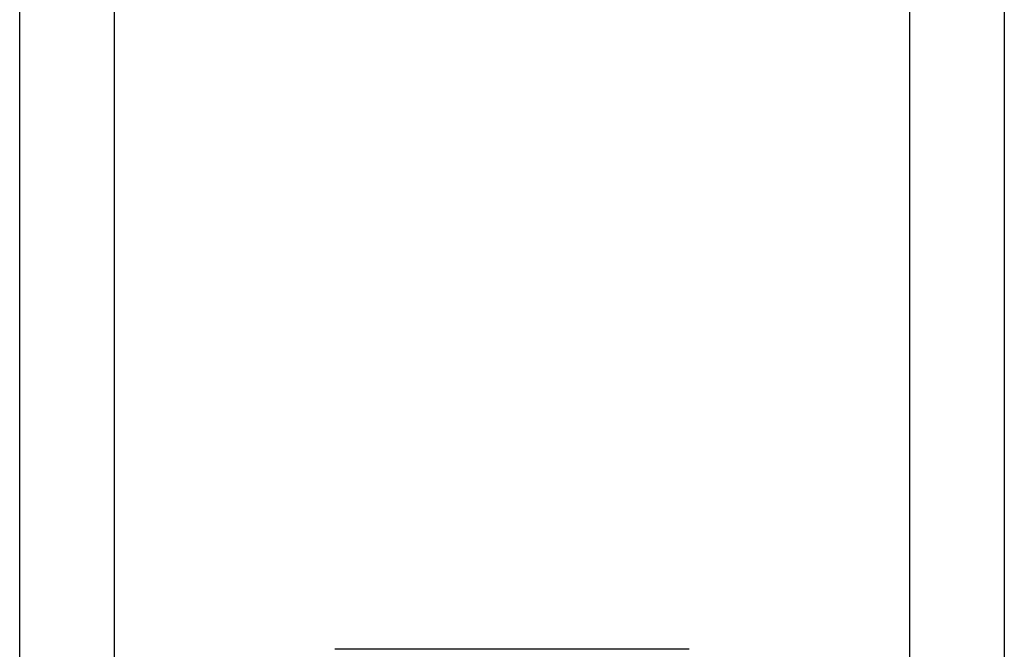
# Model space of a CAD drawing. Header units: inches. Extents: x 3.3 to 80.3, y 4.6 to 43.1.
# Tile 22 of 80: x 17.405 to 17.967, y 14.697 to 15.056. Entities that reach past the tile are written whole.
import ezdxf

# ---------------------------------------------------------------- set-up
doc = ezdxf.new("R2010")
doc.units = ezdxf.units.IN
doc.header["$MEASUREMENT"] = 0
doc.layers.add('Visible Edges(ANSI)', color=7, linetype='Continuous', lineweight=25)
doc.layers.add('Visible Tangent Edges(ANSI)', color=7, linetype='Continuous', lineweight=25)

msp = doc.modelspace()

# ---------------------------------------------------------------- linework, layer by layer
at = {"layer": 'Visible Edges(ANSI)'}
for p, q in [((17.40514, 14.17547), (17.40514, 31.5613)), ((17.96714, 31.5613), (17.96714, 14.17547)), ((17.78729, 14.69713), (17.58499, 14.69713))]:
    msp.add_line(p, q, dxfattribs=at)
at = {"layer": 'Visible Tangent Edges(ANSI)'}
for p, q in [((17.45899, 31.5613), (17.45899, 14.17547)), ((17.91329, 14.17547), (17.91329, 31.5613))]:
    msp.add_line(p, q, dxfattribs=at)

doc.saveas('drawing.dxf')
